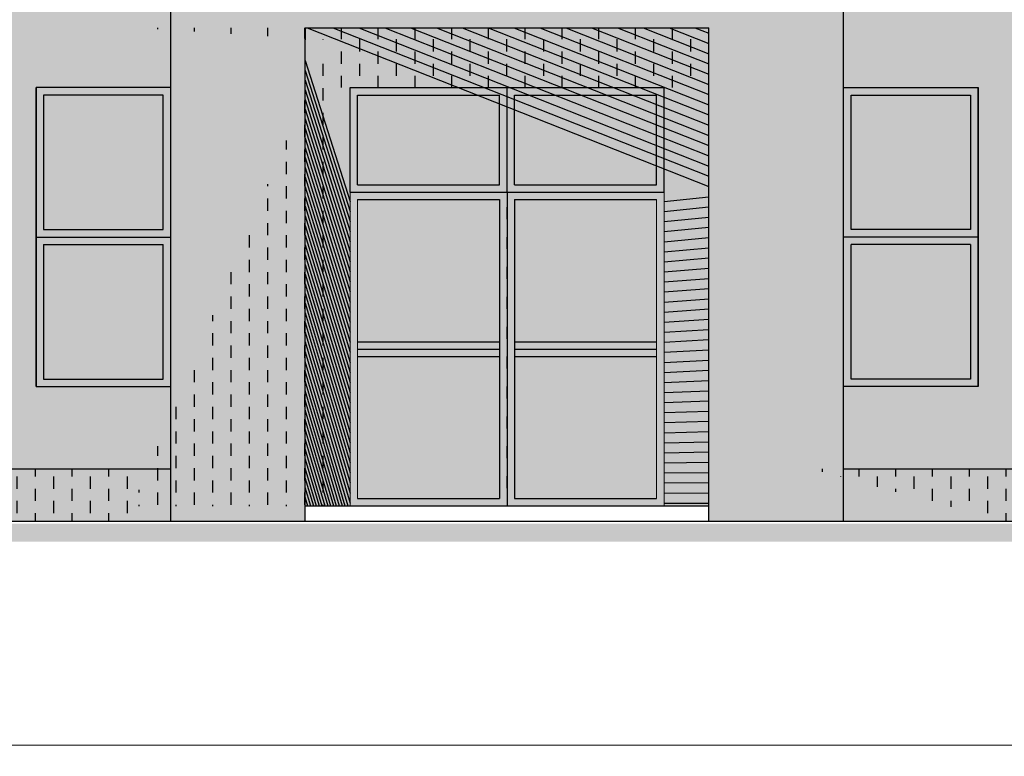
# Model space of a CAD drawing. Header units: millimetres. Extents: x 6197 to 108098, y 4257 to 29730.
# Tile 11 of 148: x 9767 to 10426, y 11440 to 11932. Entities that reach past the tile are written whole.
import ezdxf

# ---------------------------------------------------------------- set-up
doc = ezdxf.new("R2010")
doc.units = ezdxf.units.MM
doc.layers.add('R-TAB', color=1, linetype='Continuous')
doc.styles.get("Standard").update_dxf_attribs({"font": 'arial.ttf'})

msp = doc.modelspace()

# ---------------------------------------------------------------- hatches: boundary and pattern name
h = msp.add_hatch(color=256)
h.set_gradient(color1=(147, 149, 152), color2=(147, 149, 152))
h.paths.add_polyline_path([(10228.18705400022, 11926.97812746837), (10228.18705400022, 11596.97812734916), (10318.18705400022, 11596.97812734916), (10318.18705400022, 12076.97812734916), (9868.187054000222, 12076.97812734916), (9868.187054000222, 11631.97812734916), (9868.187054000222, 11596.97812734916), (9958.187054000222, 11596.97812734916), (9958.187054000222, 11926.97812746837)])
h = msp.add_hatch(color=256)
h.set_gradient(color1=(147, 149, 152), color2=(147, 149, 152))
h.paths.add_polyline_path([(10228.18705400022, 11926.97812746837), (10228.18705400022, 11596.97812734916), (10318.18705400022, 11596.97812734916), (10318.18705400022, 12076.97812734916), (9868.187054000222, 12076.97812734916), (9868.187054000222, 11631.97812734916), (9868.187054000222, 11596.97812734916), (9958.187054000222, 11596.97812734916), (9958.187054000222, 11926.97812746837)])
h = msp.add_hatch(color=256)
h.set_gradient(color1=(255, 255, 255), color2=(234, 234, 230))
h.paths.add_polyline_path([(7368.408655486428, 11964.97812734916), (7350.187054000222, 11964.97812734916), (7350.187054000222, 11976.97812734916), (7305.187054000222, 11976.97812734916), (7305.187054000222, 11631.97812734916), (7368.408655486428, 11631.97812734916)])
h.paths.add_polyline_path([(7425.187054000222, 11886.97812734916), (7425.187054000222, 11964.97812734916), (7380.408655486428, 11964.97812734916), (7380.408655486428, 11631.97812734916), (7425.187053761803, 11631.97812734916), (7425.187053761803, 11686.97812746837)])
h.paths.add_polyline_path([(8020.187054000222, 11964.97812734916), (7515.187054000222, 11964.97812734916), (7515.187054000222, 11886.97812734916), (7515.187054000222, 11686.97812734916), (7515.187053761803, 11631.97812734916), (8020.187054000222, 11631.97812746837), (8020.187054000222, 11686.97812734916), (7930.187054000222, 11686.97812734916), (7930.187054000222, 11886.97812734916), (8020.187054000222, 11886.97812734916)])
h.paths.add_polyline_path([(7575.187054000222, 11886.97812734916), (7665.187054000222, 11886.97812734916), (7780.187054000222, 11886.97812734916), (7870.187054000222, 11886.97812734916), (7870.187054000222, 11686.97812734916), (7780.187054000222, 11686.97812734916), (7665.187054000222, 11687.05812727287), (7665.187054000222, 11686.97812734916), (7575.187054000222, 11686.97812734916)], flags=16)
h.paths.add_polyline_path([(7580.187054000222, 11791.97812734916), (7660.187054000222, 11791.97812734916), (7660.187054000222, 11791.97812746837)], flags=0)
h.paths.add_polyline_path([(7660.187054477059, 11691.97812722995), (7660.187054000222, 11691.97812734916), (7580.187054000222, 11691.97812722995), (7580.18705423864, 11691.97812711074)], flags=0)
h.paths.add_polyline_path([(7785.187054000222, 11791.97812734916), (7865.187054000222, 11791.97812734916), (7865.187054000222, 11791.97812746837)], flags=0)
h.paths.add_polyline_path([(7865.187054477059, 11691.97812722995), (7865.187054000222, 11691.97812734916), (7785.187054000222, 11691.97812722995), (7785.18705423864, 11691.97812711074)], flags=0)
h.paths.add_polyline_path([(8975.187054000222, 11964.97812722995), (8470.187054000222, 11964.97812734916), (8470.187054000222, 11886.97812734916), (8560.187054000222, 11886.97812734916), (8560.187054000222, 11686.97812734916), (8470.187054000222, 11686.97812734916), (8470.187054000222, 11631.97812734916), (8975.187053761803, 11631.97812734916), (8975.187053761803, 11686.97812746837), (8975.187054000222, 11886.97812734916)])
h.paths.add_polyline_path([(8710.187054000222, 11886.97812734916), (8825.187054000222, 11886.97812734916), (8915.187054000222, 11886.97812734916), (8915.187054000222, 11686.97812734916), (8825.187054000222, 11686.97812734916), (8710.187054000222, 11687.05812727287), (8710.187054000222, 11686.97812734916), (8620.187054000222, 11686.97812734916), (8620.187054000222, 11886.97812734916)], flags=16)
h.paths.add_polyline_path([(8705.18705423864, 11791.97812734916), (8705.187054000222, 11791.97812734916), (8625.187054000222, 11791.97812746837), (8625.18705423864, 11791.97812734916)], flags=0)
h.paths.add_polyline_path([(8710.187054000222, 11693.05812727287), (8825.187054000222, 11693.05812727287)], flags=0)
h.paths.add_polyline_path([(8705.18705423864, 11691.97812722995), (8705.187054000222, 11691.97812722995), (8625.187054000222, 11691.97812734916)], flags=0)
h.paths.add_polyline_path([(8830.18705423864, 11791.97812734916), (8910.18705423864, 11791.97812734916), (8910.187054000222, 11791.97812734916), (8830.187054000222, 11791.97812746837)], flags=0)
h.paths.add_polyline_path([(8910.18705423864, 11691.97812722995), (8910.187054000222, 11691.97812722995), (8830.187054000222, 11691.97812734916)], flags=0)
h.paths.add_polyline_path([(9151.187054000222, 11976.97812746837), (9106.187054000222, 11976.97812746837), (9106.187054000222, 11964.97812722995), (9065.187054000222, 11964.97812722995), (9065.187054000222, 11886.97812734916), (9065.187054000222, 11686.97812734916), (9065.187053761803, 11631.97812734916), (9151.187054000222, 11631.97812734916)])
h.paths.add_polyline_path([(9214.408655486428, 11964.97812711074), (9196.187054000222, 11964.97812711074), (9196.187054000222, 11976.97812746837), (9151.187054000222, 11976.97812746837), (9151.187054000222, 11631.97812734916), (9214.408655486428, 11631.97812722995)])
h.paths.add_polyline_path([(9271.187054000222, 11886.97812734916), (9271.187054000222, 11964.97812711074), (9226.408655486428, 11964.97812711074), (9226.408655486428, 11631.97812722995), (9271.187053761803, 11631.97812722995), (9271.187053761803, 11686.97812746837)])
h.paths.add_polyline_path([(9868.187054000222, 11964.97812711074), (9361.187054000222, 11964.97812711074), (9361.187054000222, 11886.97812734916), (9361.187054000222, 11686.97812734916), (9361.187053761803, 11631.97812722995), (9868.187054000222, 11631.97812734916), (9868.187054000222, 11686.97812734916), (9778.187054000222, 11686.97812734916), (9778.187054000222, 11886.97812734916), (9868.187054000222, 11886.97812734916)])
h.paths.add_polyline_path([(9511.187054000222, 11886.97812734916), (9628.187054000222, 11886.97812734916), (9718.187054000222, 11886.97812734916), (9718.187054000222, 11686.97812734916), (9628.187054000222, 11686.97812734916), (9511.187054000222, 11687.05812727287), (9511.187054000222, 11686.97812734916), (9421.187054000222, 11686.97812734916), (9421.187054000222, 11886.97812734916)], flags=16)
h.paths.add_polyline_path([(9506.187054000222, 11791.97812734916), (9506.187054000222, 11791.97812746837), (9426.187054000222, 11791.97812734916)], flags=0)
h.paths.add_polyline_path([(9506.187054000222, 11691.97812734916), (9426.187054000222, 11691.97812722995), (9426.187053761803, 11691.97812722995)], flags=0)
h.paths.add_polyline_path([(9633.187054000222, 11791.97812734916), (9713.187054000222, 11791.97812734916), (9713.187054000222, 11791.97812746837)], flags=0)
h.paths.add_polyline_path([(9713.187054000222, 11691.97812734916), (9633.187054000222, 11691.97812722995), (9633.187053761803, 11691.97812722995)], flags=0)
h.paths.add_polyline_path([(10825.18705400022, 11964.97812746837), (10318.18705400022, 11964.97812734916), (10318.18705400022, 11886.97812734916), (10408.18705400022, 11886.97812734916), (10408.18705400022, 11686.97812734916), (10318.18705400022, 11686.97812734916), (10318.18705400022, 11631.97812734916), (10825.1870537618, 11631.97812722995), (10825.1870537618, 11686.97812746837), (10825.18705400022, 11886.97812734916)])
h.paths.add_polyline_path([(10468.18705400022, 11886.97812734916), (10558.18705400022, 11886.97812734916), (10675.18705400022, 11886.97812734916), (10765.18705400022, 11886.97812734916), (10765.18705400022, 11686.97812734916), (10675.18705400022, 11686.97812734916), (10558.18705400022, 11687.05812727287), (10558.18705400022, 11686.97812734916), (10468.18705400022, 11686.97812734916)], flags=16)
h.paths.add_polyline_path([(10473.18705423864, 11791.97812734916), (10553.18705423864, 11791.97812734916), (10553.18705400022, 11791.97812734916), (10473.18705400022, 11791.97812746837)], flags=0)
h.paths.add_polyline_path([(10558.18705400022, 11693.05812727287), (10675.18705400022, 11693.05812727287)], flags=0)
h.paths.add_polyline_path([(10473.18705400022, 11691.97812734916), (10553.18705423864, 11691.97812722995), (10553.18705400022, 11691.97812722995)], flags=0)
h.paths.add_polyline_path([(10680.18705423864, 11791.97812734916), (10760.18705423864, 11791.97812734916), (10760.18705400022, 11791.97812734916), (10680.18705400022, 11791.97812746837)], flags=0)
h.paths.add_polyline_path([(10760.18705423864, 11691.97812722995), (10760.18705400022, 11691.97812722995), (10680.18705400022, 11691.97812734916)], flags=0)
h.paths.add_polyline_path([(10959.96545251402, 11964.97812746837), (10915.18705400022, 11964.97812746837), (10915.18705400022, 11886.97812734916), (10915.18705400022, 11686.97812734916), (10915.1870537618, 11631.97812722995), (10959.96545251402, 11631.97812722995)])
h.paths.add_polyline_path([(11035.18705400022, 11976.97812734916), (10990.18705400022, 11976.97812734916), (10990.18705400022, 11964.97812746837), (10971.96545251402, 11964.97812746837), (10971.96545251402, 11884.97812711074), (10971.96545251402, 11631.97812722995), (11035.18705400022, 11631.97812734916)])
h = msp.add_hatch(color=256)
h.set_gradient(color1=(205, 96, 50), color2=(205, 96, 50))
h.paths.add_polyline_path([(9958.187054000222, 11926.97812746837), (9958.187054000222, 11918.97812746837), (9958.187054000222, 11910.97812746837), (9958.187054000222, 11606.97812746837), (9988.187053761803, 11606.97812746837), (9988.187053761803, 11816.97812746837), (9988.187053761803, 11886.97812746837), (10198.18705400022, 11886.97812746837), (10198.18705400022, 11816.97812746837), (10198.18705400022, 11606.97812746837), (10228.18705400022, 11606.97812746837), (10228.18705400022, 11926.97812746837)])
at = {"true_color": 0x494851}
h = msp.add_hatch(dxfattribs=at)
h.set_pattern_fill('AR-BRSTD', color=251, scale=0.121, style=0)
h.set_pattern_definition([(0, (-1177856909.411735, -935725090.4862372), (0, 8.1967578), []), (90, (-1177856909.411735, -935725090.4862372), (-12.2936, 8.1967578), [8.1967578, -8.1967578])])
h.paths.add_polyline_path([(9958.187054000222, 11926.97812746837), (9958.187054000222, 11918.97812746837), (9958.187054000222, 11910.97812746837), (9958.187054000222, 11606.97812746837), (9988.187053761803, 11606.97812746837), (9988.187053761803, 11816.97812746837), (9988.187053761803, 11886.97812746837), (10198.18705400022, 11886.97812746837), (10198.18705400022, 11816.97812746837), (10198.18705400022, 11606.97812746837), (10228.18705400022, 11606.97812746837), (10228.18705400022, 11926.97812746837)])
h = msp.add_hatch(color=256)
h.set_gradient(color1=(73, 72, 81), color2=(73, 72, 81))
h.paths.add_polyline_path([(9868.187054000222, 11786.97812734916), (9868.187054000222, 11886.97812734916), (9778.187054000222, 11886.97812734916), (9778.187054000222, 11786.97812734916)])
h.paths.add_polyline_path([(9783.187054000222, 11791.97812734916), (9783.187054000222, 11881.97812734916), (9863.187054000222, 11881.97812734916), (9863.187054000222, 11791.97812746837)], flags=16)
h = msp.add_hatch(color=256)
h.set_gradient(color1=(73, 72, 81), color2=(73, 72, 81))
h.paths.add_polyline_path([(10093.1870537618, 11886.97812746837), (9988.187053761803, 11886.97812746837), (9988.187053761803, 11816.97812746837), (10093.1870537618, 11816.97812746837)])
h.paths.add_polyline_path([(10088.1870537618, 11881.97812746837), (10088.1870537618, 11821.97812734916), (9993.187053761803, 11821.97812758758), (9993.187053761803, 11881.97812746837)], flags=16)
h.paths.add_polyline_path([(10198.18705400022, 11886.97812746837), (10093.18705400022, 11886.97812746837), (10093.18705400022, 11878.97812746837), (10093.1870537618, 11816.97812746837), (10198.18705400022, 11816.97812746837)])
h.paths.add_polyline_path([(10098.1870537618, 11881.97812746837), (10193.18705423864, 11881.97812746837), (10193.18705400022, 11821.97812746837), (10098.1870537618, 11821.97812746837)], flags=16)
h.paths.add_polyline_path([(10093.1870537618, 11816.97812746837), (9988.187054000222, 11816.97812746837), (9988.187053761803, 11606.97812746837), (10093.1870537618, 11606.97812746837)])
h.paths.add_polyline_path([(9993.187053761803, 11611.978127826), (10088.18705352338, 11611.97812758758), (10088.1870537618, 11811.97812734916), (9993.187054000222, 11811.97812746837)], flags=16)
h.paths.add_polyline_path([(10198.18705400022, 11816.97812746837), (10093.1870537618, 11816.97812746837), (10093.1870537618, 11606.97812746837), (10198.18705400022, 11606.97812746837)])
h.paths.add_polyline_path([(10098.1870537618, 11811.97812746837), (10193.18705400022, 11811.97812746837), (10193.18705400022, 11611.97812758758), (10098.1870537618, 11611.97812746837)], flags=16)
h.paths.add_polyline_path([(10193.18705400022, 11716.97812746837), (10098.1870537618, 11716.97812770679), (10098.1870537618, 11711.97812758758), (10193.18705400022, 11711.97812758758)], flags=0)
h.paths.add_polyline_path([(10193.18705400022, 11711.97812758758), (10098.1870537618, 11711.97812758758), (10098.1870537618, 11706.97812758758), (10193.18705400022, 11706.97812746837)], flags=0)
h = msp.add_hatch(color=256)
h.set_gradient(color1=(73, 72, 81), color2=(73, 72, 81))
h.paths.add_polyline_path([(10408.18705400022, 11786.97812734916), (10408.18705400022, 11886.97812734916), (10318.18705400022, 11886.97812734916), (10318.18705400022, 11786.97812734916)])
h.paths.add_polyline_path([(10323.18705400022, 11791.97812734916), (10323.18705400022, 11881.97812734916), (10403.18705400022, 11881.97812734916), (10403.18705400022, 11791.97812746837)], flags=16)
h = msp.add_hatch(color=256)
h.set_gradient(color1=(127, 223, 255))
h.paths.add_polyline_path([(9863.187054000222, 11881.97812734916), (9783.187054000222, 11881.97812734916), (9783.187054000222, 11791.97812734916), (9863.187054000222, 11791.97812746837)])
h.paths.add_polyline_path([(9863.18705423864, 11781.97812734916), (9783.187054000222, 11781.97812722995), (9783.187054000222, 11691.97812722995), (9863.187054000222, 11691.97812734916)])
h = msp.add_hatch(color=256)
h.set_gradient(color1=(127, 223, 255))
h.paths.add_polyline_path([(9993.187053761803, 11881.97812746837), (9993.187053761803, 11821.97812758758), (10088.1870537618, 11821.97812734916), (10088.1870537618, 11881.97812746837)])
h.paths.add_polyline_path([(10098.1870537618, 11881.97812746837), (10098.1870537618, 11821.97812746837), (10193.18705400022, 11821.97812746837), (10193.18705423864, 11881.97812746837)])
h.paths.add_polyline_path([(10088.1870537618, 11811.97812734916), (9993.187054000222, 11811.97812746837), (9993.187054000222, 11716.97812770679), (10088.1870537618, 11716.97812746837)])
h.paths.add_polyline_path([(10098.1870537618, 11811.97812746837), (10098.1870537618, 11716.97812770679), (10193.18705400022, 11716.97812746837), (10193.18705400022, 11811.97812746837)])
h.paths.add_polyline_path([(10088.1870537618, 11706.97812746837), (9993.187054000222, 11706.97812758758), (9993.187054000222, 11611.97812770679), (10088.1870537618, 11611.97812746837)])
h.paths.add_polyline_path([(10098.1870537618, 11706.97812758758), (10098.1870537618, 11611.97812746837), (10193.18705400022, 11611.97812758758), (10193.18705400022, 11706.97812746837)])
h = msp.add_hatch(color=256)
h.set_gradient(color1=(127, 223, 255))
h.paths.add_polyline_path([(10403.18705400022, 11881.97812734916), (10323.18705400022, 11881.97812734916), (10323.18705400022, 11791.97812734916), (10403.18705400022, 11791.97812746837)])
h.paths.add_polyline_path([(10403.18705423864, 11781.97812734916), (10323.18705400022, 11781.97812722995), (10323.18705400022, 11691.97812722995), (10403.18705400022, 11691.97812734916)])
h = msp.add_hatch(color=256)
h.set_gradient(color1=(73, 72, 81), color2=(73, 72, 81))
h.paths.add_polyline_path([(9868.187053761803, 11686.97812746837), (9868.187053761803, 11786.97812746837), (9778.187053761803, 11786.97812746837), (9778.187053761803, 11686.97812746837)])
h.paths.add_polyline_path([(9783.187053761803, 11691.97812746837), (9783.187053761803, 11781.97812746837), (9863.187053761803, 11781.97812746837), (9863.187053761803, 11691.97812758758)], flags=16)
h = msp.add_hatch(color=256)
h.set_gradient(color1=(73, 72, 81), color2=(73, 72, 81))
h.paths.add_polyline_path([(10408.1870537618, 11686.97812746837), (10408.1870537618, 11786.97812746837), (10318.1870537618, 11786.97812746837), (10318.1870537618, 11686.97812746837)])
h.paths.add_polyline_path([(10323.1870537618, 11691.97812746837), (10323.1870537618, 11781.97812746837), (10403.1870537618, 11781.97812746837), (10403.1870537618, 11691.97812758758)], flags=16)
h = msp.add_hatch(color=256)
h.set_gradient(color1=(73, 72, 81), color2=(73, 72, 81))
h.paths.add_polyline_path([(10088.1870537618, 11711.97812770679), (10088.1870537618, 11716.97812746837), (9993.187054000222, 11716.97812770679), (9993.187054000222, 11711.97812770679)])
h.paths.add_polyline_path([(10088.1870537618, 11706.97812746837), (10088.1870537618, 11711.97812770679), (9993.187054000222, 11711.97812770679), (9993.187054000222, 11706.97812758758)])
h = msp.add_hatch(color=256)
h.set_gradient(color1=(205, 96, 50), color2=(205, 96, 50))
h.paths.add_polyline_path([(9151.187054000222, 11631.97812734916), (8470.187054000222, 11631.97812734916), (8470.187054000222, 11596.97812734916), (9151.187054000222, 11596.97812734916)])
h.paths.add_polyline_path([(9214.408655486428, 11631.97812722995), (9151.187054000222, 11631.97812734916), (9151.187054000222, 11596.97812734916), (9214.408655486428, 11596.97812734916)])
h.paths.add_polyline_path([(9868.187054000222, 11631.97812734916), (9226.408655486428, 11631.97812722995), (9226.408655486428, 11596.97812734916), (9868.187054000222, 11596.97812734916)])
h.paths.add_polyline_path([(10959.96545251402, 11631.97812722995), (10318.18705400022, 11631.97812734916), (10318.18705400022, 11596.97812734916), (10959.96545251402, 11596.97812734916)])
h.paths.add_polyline_path([(11035.18705400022, 11631.97812734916), (10971.96545251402, 11631.97812722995), (10971.96545251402, 11596.97812734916), (11035.18705400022, 11596.97812734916)])
h = msp.add_hatch(dxfattribs=at)
h.set_pattern_fill('AR-BRSTD', color=251, scale=0.121)
h.set_pattern_definition([(0, (-1177854987.297898, -935726637.0486249), (0, 8.1967578), []), (90, (-1177854987.297898, -935726637.0486249), (-12.2936, 8.1967578), [8.1967578, -8.1967578])])
h.paths.add_polyline_path([(9868.187054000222, 11631.97812711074), (9226.408655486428, 11631.97812711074), (9226.408655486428, 11596.97812711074), (9868.187054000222, 11596.97812711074)])
h = msp.add_hatch(dxfattribs=at)
h.set_pattern_fill('AR-BRSTD', color=251, scale=0.121)
h.set_pattern_definition([(0, (-1177853895.5195, -935726637.0486249), (0, 8.1967578), []), (90, (-1177853895.5195, -935726637.0486249), (-12.2936, 8.1967578), [8.1967578, -8.1967578])])
h.paths.add_polyline_path([(10959.96545251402, 11631.97812711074), (10318.18705400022, 11631.97812711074), (10318.18705400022, 11596.97812711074), (10959.96545251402, 11596.97812711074)])
at = {"lineweight": 0}
h = msp.add_hatch(dxfattribs=at)
h.set_pattern_fill('EARTH', color=256, scale=3)
h.set_pattern_definition([(0, (-5539.986513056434, 6211.269612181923), (19.05, 19.05), [19.05, -19.05]), (0, (-5539.986513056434, 6218.413362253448), (19.05, 19.05), [19.05, -19.05]), (0, (-5539.986513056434, 6225.557112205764), (19.05, 19.05), [19.05, -19.05]), (90, (-5537.605262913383, 6227.938362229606), (-19.05, 19.05), [19.05, -19.05]), (90, (-5530.461512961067, 6227.938362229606), (-19.05, 19.05), [19.05, -19.05]), (90, (-5523.31776300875, 6227.938362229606), (-19.05, 19.05), [19.05, -19.05])])
h.paths.add_polyline_path([(7083.430620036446, 11595.19436346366), (11333.96077927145, 11595.19436346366), (11333.96077927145, 11583.10596703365), (7083.430620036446, 11583.10596703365)])

# ---------------------------------------------------------------- linework, layer by layer
at = {"lineweight": 30}
for p, q in [((9868.187054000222, 11631.97812734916), (9868.187054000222, 12076.97812722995)), ((10318.18705400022, 11596.97812734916), (10318.18705400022, 12076.97812722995)), ((9868.187054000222, 11596.97812734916), (9868.187054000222, 12048.88354729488)), ((9958.187054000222, 11926.97812746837), (10228.18705400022, 11926.97812746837)), ((9958.187054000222, 11596.97812734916), (9958.187054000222, 11926.97812746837)), ((9958.187054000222, 11926.97812746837), (10228.18705400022, 11926.97812746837)), ((9958.187054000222, 11596.97812734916), (9958.187054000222, 11926.97812746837)), ((10228.18705400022, 11596.97812734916), (10228.18705400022, 11926.97812746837)), ((10228.18705400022, 11596.97812734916), (10228.18705400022, 11926.97812746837)), ((7082.450199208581, 11596.97812734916), (11333.49225696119, 11596.97812734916)), ((8930.45019920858, 11596.97812734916), (11279.08918245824, 11596.97812734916))]:
    msp.add_line(p, q, dxfattribs=at)
for p, q in [((9958.187054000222, 11926.97812746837), (9958.187054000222, 11918.97812746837)), ((9958.187054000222, 11910.97812746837), (9958.187054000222, 11918.97812746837)), ((9778.187054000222, 11686.97812734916), (9778.187054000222, 11886.97812734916)), ((9778.187054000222, 11686.97812734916), (9778.187054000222, 11886.97812734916)), ((9778.187054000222, 11686.97812734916), (9778.187054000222, 11886.97812734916)), ((9868.187054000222, 11886.97812734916), (9778.187054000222, 11886.97812734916)), ((9778.187054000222, 11886.97812734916), (9778.187054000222, 11686.97812734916)), ((9988.187053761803, 11886.97812746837), (10198.18705400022, 11886.97812746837)), ((9988.187053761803, 11816.97812746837), (9988.187053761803, 11886.97812746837)), ((9988.187053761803, 11886.97812746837), (10198.18705400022, 11886.97812746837)), ((9988.187053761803, 11816.97812746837), (9988.187053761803, 11886.97812746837)), ((10093.1870537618, 11816.97812746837), (10093.1870537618, 11886.97812746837)), ((10093.1870537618, 11816.97812746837), (10093.1870537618, 11886.97812746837)), ((10093.18705400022, 11878.97812746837), (10093.18705400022, 11886.97812746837)), ((10198.18705400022, 11816.97812746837), (10198.18705400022, 11886.97812746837)), ((10198.18705400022, 11816.97812746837), (10198.18705400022, 11886.97812746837)), ((10318.18705400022, 11886.97812734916), (10408.18705400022, 11886.97812734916)), ((10408.18705400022, 11686.97812734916), (10408.18705400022, 11886.97812734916)), ((10408.18705400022, 11686.97812734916), (10408.18705400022, 11886.97812734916)), ((10408.18705400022, 11686.97812734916), (10408.18705400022, 11886.97812734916)), ((10408.18705400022, 11886.97812734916), (10408.18705400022, 11686.97812734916)), ((9783.187054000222, 11881.97812734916), (9783.187054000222, 11791.97812734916)), ((9863.187054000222, 11881.97812734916), (9783.187054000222, 11881.97812734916)), ((9863.187054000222, 11791.97812734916), (9863.187054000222, 11881.97812734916)), ((9993.187053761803, 11881.97812746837), (10088.1870537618, 11881.97812746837)), ((9993.187053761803, 11821.97812746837), (9993.187053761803, 11881.97812746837)), ((9993.187053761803, 11881.97812746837), (10088.1870537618, 11881.97812746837)), ((9993.187053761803, 11821.97812746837), (9993.187053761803, 11881.97812746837)), ((10088.1870537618, 11821.97812758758), (10088.1870537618, 11881.97812746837)), ((10088.1870537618, 11821.97812758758), (10088.1870537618, 11881.97812746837)), ((10098.1870537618, 11881.97812746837), (10193.18705400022, 11881.97812746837)), ((10098.1870537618, 11821.97812758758), (10098.1870537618, 11881.97812746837)), ((10098.1870537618, 11881.97812746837), (10193.18705400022, 11881.97812746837)), ((10098.1870537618, 11821.97812758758), (10098.1870537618, 11881.97812746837)), ((10193.18705400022, 11821.97812746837), (10193.18705423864, 11881.97812746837)), ((10193.18705400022, 11821.97812746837), (10193.18705423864, 11881.97812746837)), ((10323.18705400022, 11881.97812734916), (10403.18705400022, 11881.97812734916)), ((10323.18705400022, 11791.97812734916), (10323.18705400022, 11881.97812734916)), ((10403.18705400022, 11881.97812734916), (10403.18705400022, 11791.97812734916)), ((10093.18705400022, 11858.97812746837), (10093.18705400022, 11866.97812746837)), ((10093.18705400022, 11838.97812746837), (10093.18705400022, 11846.97812746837)), ((10093.18705400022, 11818.97812746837), (10093.18705400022, 11826.97812746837)), ((9993.187053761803, 11821.97812758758), (10088.1870537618, 11821.97812734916)), ((9993.187053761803, 11821.97812758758), (10088.1870537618, 11821.97812734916)), ((9993.187053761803, 11821.97812758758), (10088.1870537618, 11821.97812734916)), ((10098.1870537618, 11821.97812746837), (10193.18705400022, 11821.97812746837)), ((10098.1870537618, 11821.97812746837), (10193.18705400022, 11821.97812746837)), ((10098.1870537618, 11821.97812746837), (10193.18705400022, 11821.97812746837)), ((9988.187053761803, 11816.97812746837), (10198.18705400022, 11816.97812746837)), ((9988.187053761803, 11816.97812746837), (10198.18705400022, 11816.97812746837)), ((10093.1870537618, 11816.97812746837), (10093.1870537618, 11606.97812746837)), ((10093.1870537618, 11816.97812746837), (10093.1870537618, 11606.97812746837)), ((9993.187054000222, 11811.97812746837), (10088.1870537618, 11811.97812734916)), ((9993.187054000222, 11811.97812746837), (10088.1870537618, 11811.97812734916)), ((9993.187054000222, 11811.97812746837), (10088.1870537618, 11811.97812734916)), ((10088.1870537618, 11811.97812746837), (10088.1870537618, 11611.97812746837)), ((10088.1870537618, 11811.97812746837), (10088.1870537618, 11611.97812746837)), ((10093.18705400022, 11798.97812746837), (10093.18705400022, 11806.97812746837)), ((10098.1870537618, 11811.97812746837), (10098.1870537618, 11611.97812746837)), ((10098.1870537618, 11811.97812746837), (10193.18705400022, 11811.97812746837)), ((10098.1870537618, 11811.97812746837), (10098.1870537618, 11611.97812746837)), ((10098.1870537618, 11811.97812746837), (10193.18705400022, 11811.97812746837)), ((10098.1870537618, 11811.97812746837), (10193.18705400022, 11811.97812746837)), ((9783.187053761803, 11791.97812734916), (9863.187053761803, 11791.97812746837)), ((10403.18705423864, 11791.97812734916), (10323.18705423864, 11791.97812746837)), ((9778.187054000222, 11786.97812734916), (9868.187054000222, 11786.97812734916)), ((9783.187054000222, 11781.97812746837), (9783.187054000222, 11691.97812722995)), ((9783.18705423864, 11781.97812722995), (9863.18705423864, 11781.97812734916)), ((9863.187054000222, 11691.97812734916), (9863.18705423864, 11781.97812746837)), ((10093.18705400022, 11778.97812746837), (10093.18705400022, 11786.97812746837)), ((10408.18705400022, 11786.97812734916), (10318.18705400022, 11786.97812734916)), ((10323.18705400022, 11691.97812734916), (10323.1870537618, 11781.97812746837)), ((10403.1870537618, 11781.97812722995), (10323.1870537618, 11781.97812734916)), ((10403.18705400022, 11781.97812746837), (10403.18705400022, 11691.97812722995)), ((10093.18705400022, 11758.97812746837), (10093.18705400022, 11766.97812746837)), ((10093.18705400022, 11738.97812746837), (10093.18705400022, 11746.97812746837)), ((10093.18705400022, 11718.97812746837), (10093.18705400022, 11726.97812746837)), ((9993.187053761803, 11716.97812770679), (10088.1870537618, 11716.97812746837)), ((9993.187053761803, 11716.97812770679), (10088.1870537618, 11716.97812746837)), ((10098.1870537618, 11716.97812770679), (10193.1870537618, 11716.97812746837)), ((10098.1870537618, 11716.97812770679), (10193.1870537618, 11716.97812746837)), ((9993.187054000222, 11711.97812770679), (10088.1870537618, 11711.97812770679)), ((9993.187054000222, 11711.97812770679), (10088.1870537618, 11711.97812770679)), ((10098.1870537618, 11711.97812758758), (10193.18705400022, 11711.97812758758)), ((10098.1870537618, 11711.97812758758), (10193.18705400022, 11711.97812758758)), ((9993.187054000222, 11706.97812758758), (10088.1870537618, 11706.97812746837)), ((9993.187054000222, 11706.97812758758), (10088.1870537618, 11706.97812746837)), ((10093.18705400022, 11698.97812746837), (10093.18705400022, 11706.97812746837)), ((10098.18705400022, 11706.97812758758), (10193.1870537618, 11706.97812746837)), ((10098.18705400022, 11706.97812758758), (10193.1870537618, 11706.97812746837)), ((9783.187054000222, 11691.97812722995), (9863.187054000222, 11691.97812734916)), ((10403.18705400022, 11691.97812722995), (10323.18705400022, 11691.97812734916)), ((9778.187054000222, 11686.97812734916), (9868.187054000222, 11686.97812734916)), ((10093.18705400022, 11678.97812746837), (10093.18705400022, 11686.97812746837)), ((10408.18705400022, 11686.97812734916), (10318.18705400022, 11686.97812734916)), ((10093.18705400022, 11658.97812746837), (10093.18705400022, 11666.97812746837)), ((10093.18705400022, 11638.97812746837), (10093.18705400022, 11646.97812746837)), ((9226.408655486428, 11631.97812722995), (9868.187054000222, 11631.97812734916)), ((10318.18705400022, 11631.97812734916), (10959.96545251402, 11631.97812722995)), ((10093.18705400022, 11618.97812746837), (10093.18705400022, 11626.97812746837)), ((9993.187053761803, 11611.97812770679), (10088.1870537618, 11611.97812746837)), ((9993.187053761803, 11611.97812770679), (10088.1870537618, 11611.97812746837)), ((10098.1870537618, 11611.97812746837), (10193.18705400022, 11611.97812758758)), ((10098.1870537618, 11611.97812746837), (10193.18705400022, 11611.97812758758)), ((10228.18705400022, 11606.97812746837), (9958.187054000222, 11606.97812746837))]:
    msp.add_line(p, q)
at = {"lineweight": 20}
for p, q in [((9988.187053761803, 11606.97812746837), (9988.187054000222, 11816.97812746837)), ((9988.187053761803, 11606.97812746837), (9988.187053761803, 11816.97812746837)), ((9988.187053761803, 11606.97812746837), (9988.187054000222, 11816.97812746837)), ((9988.187053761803, 11606.97812746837), (9988.187053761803, 11816.97812746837)), ((10198.18705400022, 11606.97812746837), (10198.18705400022, 11816.97812746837)), ((10198.18705400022, 11606.97812746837), (10198.18705400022, 11816.97812746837)), ((9993.187054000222, 11611.978127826), (9993.187054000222, 11811.97812758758)), ((9993.187054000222, 11611.978127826), (9993.187054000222, 11811.97812758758)), ((9993.187053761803, 11611.978127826), (9993.187053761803, 11811.97812746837)), ((9993.187053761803, 11611.978127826), (9993.187053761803, 11811.97812746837)), ((10193.18705400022, 11611.97812758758), (10193.18705400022, 11811.97812746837)), ((10193.18705400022, 11611.97812758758), (10193.18705400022, 11811.97812746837))]:
    msp.add_line(p, q, dxfattribs=at)
at = {"lineweight": 0}
msp.add_line((7082.450199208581, 11446.97812734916), (11333.49225696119, 11446.97812734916), dxfattribs=at)

# ---------------------------------------------------------------- texts
at = {"color": 250, "lineweight": 20, "insert": (9828.187054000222, 12046.53337978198), "char_height": 25, "attachment_point": 1}
msp.add_mtext_dynamic_manual_height_columns('\\pi109.283,t109.283,134.283;GMINNY OŚRODEK\\P\\pi76.08041,t76.08041,101.08041;POMOCY SPOŁECZNEJ', width=540.7010710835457, gutter_width=12.5, heights=[0], dxfattribs=at)
at = {"layer": 'R-TAB', "color": 0, "ltscale": 24, "insert": (8054.142809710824, 11524.5361082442), "char_height": 30, "width": 2065.84350681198, "attachment_point": 1}
msp.add_mtext('\\pi772.57046;ELEWACJA POŁUDNIOWA', dxfattribs=at)

doc.saveas('drawing.dxf')
